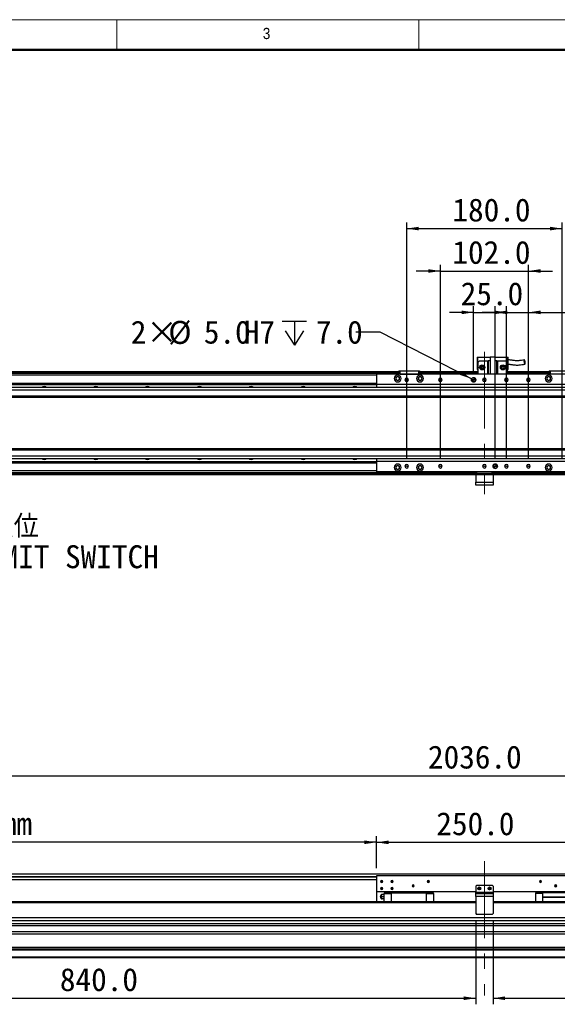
# Model space of a CAD drawing. Header units: millimetres. Extents: x 35 to 2905, y 35 to 2044.
# Tile 3 of 6: x 658 to 1280, y 904 to 2044. Entities that reach past the tile are written whole.
import ezdxf

# ---------------------------------------------------------------- set-up
doc = ezdxf.new("R2010")
doc.units = ezdxf.units.MM
doc.header["$LTSCALE"] = 7
doc.linetypes.add('CENTERX2', pattern=[20.32, 12.7, -2.54, 2.54, -2.54])
doc.layers.add('DIMNS', color=7, linetype='Continuous')
doc.styles.add('SLDTEXTSTYLE1', font='Gothic.ttf', dxfattribs={"width": 0.913})
doc.styles.add('SLDTEXTSTYLE8', font='txt')
doc.styles.add('SLDTEXTSTYLE9', font='txt', dxfattribs={"bigfont": 'bigfont'})
doc.dimstyles.new('SLDDIMSTYLE0', dxfattribs={"dimtxt": 26.6, "dimasz": 14, "dimexe": 0, "dimexo": 0.0625, "dimgap": 6.65, "dimtad": 2, "dimdec": 1, "dimrnd": 1e-09, "dimzin": 4, "dimdsep": 46, "dimtxsty": 'SLDTEXTSTYLE8', "dimsah": 1, "dimcen": 0.09, "dimadec": 0, "dimazin": 1, "dimtfac": 1, "dimtdec": 1, "dimtofl": 0, "dimtmove": 0, "dimatfit": 3, "dimfxl": 0, "dimfrac": 2, "dimtolj": 1, "dimtzin": 12, "dimarcsym": 0})
doc.dimstyles.new('SLDDIMSTYLE1', dxfattribs={"dimtxt": 26.6, "dimasz": 14, "dimexe": 0, "dimexo": 0.0625, "dimgap": 6.65, "dimtad": 2, "dimdec": 1, "dimrnd": 1e-09, "dimzin": 4, "dimdsep": 46, "dimtxsty": 'SLDTEXTSTYLE8', "dimsah": 1, "dimcen": 0.09, "dimadec": 0, "dimazin": 1, "dimtfac": 1, "dimtdec": 1, "dimtmove": 0, "dimatfit": 0, "dimfxl": 0, "dimfrac": 2, "dimtolj": 1, "dimtzin": 12, "dimarcsym": 0})
doc.dimstyles.new('SLDDIMSTYLE2', dxfattribs={"dimtxt": 26.6, "dimasz": 14, "dimexe": 0, "dimexo": 0.0625, "dimgap": 6.65, "dimtad": 2, "dimdec": 1, "dimrnd": 1e-09, "dimzin": 12, "dimdsep": 46, "dimtxsty": 'SLDTEXTSTYLE8', "dimsah": 1, "dimcen": 0.09, "dimadec": 0, "dimazin": 3, "dimtfac": 1, "dimtdec": 1, "dimtmove": 0, "dimatfit": 0, "dimfxl": 0, "dimfrac": 2, "dimtolj": 1, "dimtzin": 12, "dimarcsym": 0})
doc.dimstyles.new('SLDDIMSTYLE7', dxfattribs={"dimtxt": 26.6, "dimasz": 14, "dimexe": 0, "dimexo": 0.0625, "dimgap": 6.65, "dimtad": 0, "dimtih": 1, "dimtoh": 1, "dimdec": 1, "dimrnd": 1e-09, "dimzin": 4, "dimdsep": 46, "dimtxsty": 'SLDTEXTSTYLE8', "dimsah": 1, "dimcen": 0, "dimadec": 0, "dimazin": 1, "dimtfac": 1, "dimtdec": 1, "dimtofl": 0, "dimtmove": 0, "dimatfit": 3, "dimfxl": 0, "dimfrac": 2, "dimtolj": 1, "dimtzin": 12, "dimarcsym": 0})

# ---------------------------------------------------------------- blocks, each defined once
blk = doc.blocks.new('_D')
at = {"layer": 'DIMNS'}
for p, q in [((177.9, 1033.9), (177.9, 1175.5)), ((2213.9, 1033.9), (2213.9, 1175.5)), ((177.9, 1168.5), (2213.9, 1168.5))]:
    blk.add_line(p, q, dxfattribs=at)
for points in [[(177.9, 1168.5), (191.9, 1166.4), (191.9, 1170.6)], [(2213.9, 1168.5), (2199.9, 1170.6), (2199.9, 1166.4)]]:
    blk.add_solid(points, dxfattribs=at)
at = {"layer": 'DIMNS', "insert": (1130.5, 1203.5), "char_height": 26.6, "attachment_point": 1, "style": 'SLDTEXTSTYLE8'}
blk.add_mtext('2036.0', dxfattribs=at)
blk = doc.blocks.new('_D_1')
at = {"layer": 'DIMNS'}
for p, q in [((212.9, 1054.6), (212.9, 1098.5)), ((1070.9, 1061.4), (1070.9, 1098.5)), ((1070.9, 1091.5), (212.9, 1091.5))]:
    blk.add_line(p, q, dxfattribs=at)
for points in [[(212.9, 1091.5), (226.9, 1089.4), (226.9, 1093.6)], [(1070.9, 1091.5), (1056.9, 1093.6), (1056.9, 1089.4)]]:
    blk.add_solid(points, dxfattribs=at)
at = {"layer": 'DIMNS', "char_height": 26.6, "attachment_point": 1, "style": 'SLDTEXTSTYLE8'}
for s, insert in [('858.0', (424.4, 1126.4)), ('=T/2+18mm', (509.1, 1126.4))]:
    blk.add_mtext(s, dxfattribs=dict(at, insert=insert))
blk = doc.blocks.new('_D_3')
at = {"layer": 'DIMNS'}
for p, q in [((1070.9, 1061.4), (1070.9, 1098.4)), ((1320.9, 1061.4), (1320.9, 1098.4)), ((1320.9, 1091.4), (1070.9, 1091.4))]:
    blk.add_line(p, q, dxfattribs=at)
for points in [[(1070.9, 1091.4), (1084.9, 1089.3), (1084.9, 1093.5)], [(1320.9, 1091.4), (1306.9, 1093.5), (1306.9, 1089.3)]]:
    blk.add_solid(points, dxfattribs=at)
at = {"layer": 'DIMNS', "insert": (1140.2, 1126.3), "char_height": 26.6, "attachment_point": 1, "style": 'SLDTEXTSTYLE8'}
blk.add_mtext('250.0', dxfattribs=at)
blk = doc.blocks.new('_D_4')
at = {"layer": 'DIMNS'}
for p, q in [((345.9, 993.2), (345.9, 903.9)), ((1185.9, 1000.2), (1185.9, 903.9)), ((345.9, 910.9), (1185.9, 910.9))]:
    blk.add_line(p, q, dxfattribs=at)
for points in [[(345.9, 910.9), (359.9, 908.8), (359.9, 913)], [(1185.9, 910.9), (1171.9, 913), (1171.9, 908.8)]]:
    blk.add_solid(points, dxfattribs=at)
at = {"layer": 'DIMNS', "insert": (704.2, 945.8), "char_height": 26.6, "attachment_point": 1, "style": 'SLDTEXTSTYLE8'}
blk.add_mtext('840.0', dxfattribs=at)
blk = doc.blocks.new('_D_5')
at = {"layer": 'DIMNS'}
for p, q in [((1205.9, 1000.2), (1205.9, 903.9)), ((2045.9, 993.2), (2045.9, 903.9)), ((1205.9, 910.9), (2045.9, 910.9))]:
    blk.add_line(p, q, dxfattribs=at)
for points in [[(1205.9, 910.9), (1219.9, 908.8), (1219.9, 913)], [(2045.9, 910.9), (2031.9, 913), (2031.9, 908.8)]]:
    blk.add_solid(points, dxfattribs=at)
at = {"layer": 'DIMNS', "insert": (1549, 945.8), "char_height": 26.6, "attachment_point": 1, "style": 'SLDTEXTSTYLE8'}
blk.add_mtext('840.0', dxfattribs=at)
blk = doc.blocks.new('SW_SYMBOL_HOLE_DEPTH')
at = {"layer": 'DIMNS', "color": 0}
for p, q in [((0, 6125), (5600, 6125)), ((2800, 6125), (2800, 525)), ((700, 3885), (2800, 525)), ((4900, 3885), (2800, 525))]:
    blk.add_line(p, q, dxfattribs=at)
blk = doc.blocks.new('_D_23')
at = {"layer": 'DIMNS'}
for p, q in [((1075, 1682.2), (1047, 1682.2)), ((1181.1, 1628.1), (1075, 1682.2))]:
    blk.add_line(p, q, dxfattribs=at)
blk.add_solid([(1181.1, 1628.1), (1169.6, 1636.3), (1167.7, 1632.6)], dxfattribs=at)
at = {"layer": 'DIMNS', "xscale": 0.004985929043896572, "yscale": 0.004985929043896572, "zscale": 0.004985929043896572}
blk.add_blockref('SW_SYMBOL_HOLE_DEPTH', (961.8, 1664.5), dxfattribs=at)
at = {"layer": 'DIMNS', "char_height": 26.6, "attachment_point": 1, "style": 'SLDTEXTSTYLE8'}
for s, insert in [('2×', (786.3, 1695.5)), ('%%c', (829.8, 1695.2)), ('5.0', (870.9, 1695.5)), ('H7', (917.2, 1695.5)), ('7.0', (1000.7, 1695.5))]:
    blk.add_mtext(s, dxfattribs=dict(at, insert=insert))
blk = doc.blocks.new('_D_25')
at = {"layer": 'DIMNS'}
for p, q in [((1183.4, 1635.9), (1183.4, 1712.1)), ((1208.4, 1535.9), (1208.4, 1712.1)), ((1183.4, 1705.1), (1155.4, 1705.1)), ((1183.4, 1705.1), (1208.4, 1705.1)), ((1208.4, 1705.1), (1236.4, 1705.1))]:
    blk.add_line(p, q, dxfattribs=at)
for points in [[(1183.4, 1705.1), (1169.4, 1707.2), (1169.4, 1703)], [(1208.4, 1705.1), (1222.4, 1703), (1222.4, 1707.2)]]:
    blk.add_solid(points, dxfattribs=at)
at = {"layer": 'DIMNS', "insert": (1168.4, 1740), "char_height": 26.6, "attachment_point": 1, "style": 'SLDTEXTSTYLE8'}
blk.add_mtext('25.0', dxfattribs=at)
blk = doc.blocks.new('_D_26')
at = {"layer": 'DIMNS'}
for p, q in [((1144.9, 1535.9), (1144.9, 1760)), ((1246.9, 1535.9), (1246.9, 1760)), ((1144.9, 1753), (1116.9, 1753)), ((1144.9, 1753), (1246.9, 1753)), ((1246.9, 1753), (1274.9, 1753))]:
    blk.add_line(p, q, dxfattribs=at)
for points in [[(1144.9, 1753), (1130.9, 1755.1), (1130.9, 1750.9)], [(1246.9, 1753), (1260.9, 1750.9), (1260.9, 1755.1)]]:
    blk.add_solid(points, dxfattribs=at)
at = {"layer": 'DIMNS', "insert": (1158.8, 1787.9), "char_height": 26.6, "attachment_point": 1, "style": 'SLDTEXTSTYLE8'}
blk.add_mtext('102.0', dxfattribs=at)
blk = doc.blocks.new('_D_27')
at = {"layer": 'DIMNS'}
for p, q in [((1105.9, 1535.9), (1105.9, 1809.1)), ((1105.9, 1802.1), (1285.9, 1802.1)), ((1285.9, 1535.9), (1285.9, 1809.1))]:
    blk.add_line(p, q, dxfattribs=at)
for points in [[(1105.9, 1802.1), (1119.9, 1800), (1119.9, 1804.2)], [(1285.9, 1802.1), (1271.9, 1804.2), (1271.9, 1800)]]:
    blk.add_solid(points, dxfattribs=at)
at = {"layer": 'DIMNS', "insert": (1158.8, 1837), "char_height": 26.6, "attachment_point": 1, "style": 'SLDTEXTSTYLE8'}
blk.add_mtext('180.0', dxfattribs=at)
blk = doc.blocks.new('_D_28')
at = {"layer": 'DIMNS'}
for p, q in [((1221.4, 1535.9), (1221.4, 1712.1)), ((1246.9, 1535.9), (1246.9, 1712.1)), ((1221.4, 1705.1), (1193.4, 1705.1)), ((1221.4, 1705.1), (1246.9, 1705.1)), ((1246.9, 1705.1), (1359.8, 1705.1))]:
    blk.add_line(p, q, dxfattribs=at)
for points in [[(1221.4, 1705.1), (1207.4, 1707.2), (1207.4, 1703)], [(1246.9, 1705.1), (1260.9, 1703), (1260.9, 1707.2)]]:
    blk.add_solid(points, dxfattribs=at)
at = {"layer": 'DIMNS', "insert": (1294.2, 1740), "char_height": 26.6, "attachment_point": 1, "style": 'SLDTEXTSTYLE8'}
blk.add_mtext('25.5', dxfattribs=at)
blk = doc.blocks.new('SW_NOTE_5')
at = {"layer": 'DIMNS', "color": 0, "char_height": 26.6, "attachment_point": 1}
for s, insert, style in [('    光电正限位', (4.3, 13.4), 'SLDTEXTSTYLE9'), ('POSITIVE LIMIT SWITCH', (4.3, -21.8), 'SLDTEXTSTYLE8')]:
    blk.add_mtext(s, dxfattribs=dict(at, insert=insert, style=style))
blk = doc.blocks.new('SW_DOWELSYMBOL_3')
at = {"linetype": 'Continuous', "lineweight": 18}
h = blk.add_hatch(color=0, dxfattribs=at)
edge = h.paths.add_edge_path(flags=0)
edge.add_arc((0, 0), 2.5, 180, 270)
edge.add_line((0, -2.5), (0, 0))
edge.add_line((0, 0), (-2.5, 0))
h = blk.add_hatch(color=0, dxfattribs=at)
edge = h.paths.add_edge_path(flags=0)
edge.add_arc((0, 0), 2.5, 0, 90)
edge.add_line((0, 2.5), (0, 0))
edge.add_line((0, 0), (2.5, 0))
at = {"layer": 'DIMNS', "color": 0}
blk.add_circle((0, 0), 2.5, dxfattribs=at)
blk = doc.blocks.new('SW_DOWELSYMBOL_4')
at = {"linetype": 'Continuous', "lineweight": 18}
h = blk.add_hatch(color=0, dxfattribs=at)
edge = h.paths.add_edge_path(flags=0)
edge.add_arc((0, 0), 2.5, 180, 270)
edge.add_line((0, -2.5), (0, 0))
edge.add_line((0, 0), (-2.5, 0))
h = blk.add_hatch(color=0, dxfattribs=at)
edge = h.paths.add_edge_path(flags=0)
edge.add_arc((0, 0), 2.5, 0, 90)
edge.add_line((0, 2.5), (0, 0))
edge.add_line((0, 0), (2.5, 0))
at = {"layer": 'DIMNS', "color": 0}
blk.add_circle((0, 0), 2.5, dxfattribs=at)

msp = doc.modelspace()

# ---------------------------------------------------------------- linework, layer by layer
at = {"color": 7, "linetype": 'Continuous', "lineweight": 18}
for p, q in [((2905, 2044), (35, 2044)), ((770, 2044), (770, 2009)), ((1120, 2009), (1120, 2044)), ((70, 2009), (2870, 2009))]:
    msp.add_line(p, q, dxfattribs=at)
at = {"color": 7, "linetype": 'Continuous', "lineweight": 50}
msp.add_line((2870, 2009), (70, 2009), dxfattribs=at)
at = {"color": 7, "linetype": 'Continuous', "lineweight": 25}
for p, q in [((1187.35, 1653.28), (1188.35, 1653.28)), ((1187.35, 1653.28), (1187.35, 1638.88)), ((1188.35, 1646.88), (1188.35, 1653.28)), ((1188.35, 1653.28), (1202.35, 1653.28)), ((1202.35, 1653.48), (1202.35, 1633.48)), ((1202.35, 1653.48), (1208.35, 1653.48)), ((1208.35, 1633.48), (1208.35, 1653.48)), ((1208.35, 1653.28), (1222.35, 1653.28)), ((1222.35, 1653.28), (1223.35, 1653.28)), ((1222.35, 1653.28), (1222.35, 1646.88)), ((1223.35, 1638.88), (1223.35, 1653.28)), ((1190.35, 1648.88), (1188.35, 1646.88)), ((1188.35, 1646.88), (1188.35, 1633.48)), ((1190.35, 1648.88), (1199.85, 1648.88)), ((1199.85, 1633.48), (1199.85, 1648.88)), ((1199.85, 1648.88), (1200.35, 1648.88)), ((1200.35, 1648.88), (1200.35, 1633.48)), ((1202.35, 1648.88), (1200.35, 1648.88)), ((1210.35, 1648.88), (1208.35, 1648.88)), ((1210.35, 1633.48), (1210.35, 1648.88)), ((1210.35, 1648.88), (1210.85, 1648.88)), ((1210.85, 1648.88), (1220.35, 1648.88)), ((1210.85, 1648.88), (1210.85, 1633.48)), ((1222.35, 1646.88), (1220.35, 1648.88)), ((1222.35, 1646.88), (1222.35, 1633.48)), ((189.85, 1636.48), (1096.85, 1636.48)), ((1096.85, 1634.49), (189.85, 1634.49)), ((315.35, 1636.78), (1096.85, 1636.78)), ((315.35, 1636.58), (1096.85, 1636.58)), ((1320.85, 1633.48), (1070.85, 1633.48)), ((1070.85, 1633.48), (1070.85, 1621.48)), ((1096.85, 1637.19), (1097.15, 1637.49)), ((1096.85, 1633.49), (1096.85, 1637.19)), ((1097.85, 1637.19), (1096.85, 1637.19)), ((1097.85, 1633.49), (1096.85, 1633.49)), ((1096.85, 1633.49), (1096.85, 1633.48)), ((1097.15, 1637.49), (1097.98, 1637.49)), ((1097.85, 1637.19), (1097.98, 1637.49)), ((1097.85, 1637.19), (1097.85, 1633.49)), ((1119.85, 1637.19), (1097.85, 1637.19)), ((1097.85, 1633.49), (1119.85, 1633.49)), ((1097.98, 1637.49), (1119.73, 1637.49)), ((1119.73, 1637.49), (1120.55, 1637.49)), ((1119.85, 1637.19), (1119.73, 1637.49)), ((1119.85, 1633.49), (1119.85, 1637.19)), ((1120.85, 1637.19), (1119.85, 1637.19)), ((1120.85, 1633.49), (1119.85, 1633.49)), ((1120.55, 1637.49), (1120.85, 1637.19)), ((1120.85, 1637.19), (1120.85, 1633.49)), ((1120.85, 1636.78), (1188.35, 1636.78)), ((1120.85, 1636.58), (1188.35, 1636.58)), ((1120.85, 1636.48), (1188.35, 1636.48)), ((1188.35, 1634.49), (1120.85, 1634.49)), ((1120.85, 1633.49), (1120.85, 1633.48)), ((1187.35, 1638.88), (1188.35, 1638.88)), ((1222.35, 1638.88), (1223.35, 1638.88)), ((1222.35, 1636.78), (1270.85, 1636.78)), ((1222.35, 1636.58), (1270.85, 1636.58)), ((1222.35, 1636.48), (1270.85, 1636.48)), ((1270.85, 1634.49), (1222.35, 1634.49)), ((1270.85, 1637.18), (1271.15, 1637.48)), ((1270.85, 1633.48), (1270.85, 1637.18)), ((1271.85, 1637.18), (1270.85, 1637.18)), ((1271.15, 1637.48), (1271.98, 1637.48)), ((1271.85, 1637.18), (1271.98, 1637.48)), ((1271.85, 1637.18), (1271.85, 1633.48)), ((1293.85, 1637.18), (1271.85, 1637.18)), ((1271.98, 1637.48), (1293.73, 1637.48)), ((195.85, 1622.99), (1070.85, 1622.99)), ((195.85, 1622.7), (1070.85, 1622.7)), ((195.85, 1621.8), (1070.85, 1621.8)), ((195.85, 1621.5), (1070.85, 1621.5)), ((1320.85, 1621.48), (1070.85, 1621.48)), ((1070.85, 1621.48), (1070.85, 1617.98)), ((1105.85, 1626.98), (1103.75, 1626.98)), ((1105.85, 1626.98), (1107.95, 1626.98)), ((1144.85, 1626.98), (1142.75, 1626.98)), ((1144.85, 1626.98), (1146.95, 1626.98)), ((1183.35, 1626.98), (1180.85, 1626.98)), ((1183.35, 1626.98), (1185.85, 1626.98)), ((1195.85, 1626.98), (1193.75, 1626.98)), ((1195.85, 1626.98), (1197.95, 1626.98)), ((1221.35, 1626.98), (1219.25, 1626.98)), ((1221.35, 1626.98), (1223.45, 1626.98)), ((1246.85, 1626.98), (1244.75, 1626.98)), ((1246.85, 1626.98), (1248.95, 1626.98)), ((2181.35, 1617.98), (210.85, 1617.98)), ((2181.85, 1614.98), (210.85, 1614.98)), ((2181.85, 1607.98), (210.85, 1607.98)), ((210.85, 1606.98), (2181.85, 1606.98)), ((2181.85, 1546.98), (210.85, 1546.98)), ((210.85, 1545.98), (2181.85, 1545.98)), ((195.85, 1532.46), (1070.85, 1532.46)), ((195.85, 1532.17), (1070.85, 1532.17)), ((195.85, 1531.27), (1070.85, 1531.27)), ((195.85, 1530.98), (1070.85, 1530.98)), ((210.85, 1538.98), (2181.85, 1538.98)), ((210.85, 1535.98), (2181.35, 1535.98)), ((1070.85, 1535.98), (1070.85, 1532.48)), ((1320.85, 1532.48), (1070.85, 1532.48)), ((1070.85, 1532.48), (1070.85, 1520.48)), ((1185.85, 1519.48), (189.85, 1519.48)), ((1185.85, 1516.98), (189.85, 1516.98)), ((1320.85, 1520.48), (1070.85, 1520.48)), ((1105.85, 1526.98), (1103.75, 1526.98)), ((1105.85, 1526.98), (1107.95, 1526.98)), ((1144.85, 1526.98), (1142.75, 1526.98)), ((1144.85, 1526.98), (1146.95, 1526.98)), ((1185.85, 1518.48), (1185.85, 1520.48)), ((1186.85, 1518.48), (1185.85, 1518.48)), ((1185.85, 1516.98), (1185.85, 1518.48)), ((1205.85, 1516.98), (1185.85, 1516.98)), ((1185.85, 1516.98), (1185.85, 1508.48)), ((1186.85, 1520.48), (1186.85, 1518.48)), ((1204.85, 1518.48), (1186.85, 1518.48)), ((1195.85, 1526.98), (1193.75, 1526.98)), ((1195.85, 1526.98), (1197.95, 1526.98)), ((1204.85, 1518.48), (1204.85, 1520.48)), ((1205.85, 1518.48), (1204.85, 1518.48)), ((1208.35, 1526.98), (1205.85, 1526.98)), ((1205.85, 1520.48), (1205.85, 1518.48)), ((2201.85, 1519.48), (1205.85, 1519.48)), ((1205.85, 1518.48), (1205.85, 1516.98)), ((1205.85, 1516.98), (1205.85, 1508.48)), ((2201.85, 1516.98), (1205.85, 1516.98)), ((1208.35, 1526.98), (1210.85, 1526.98)), ((1221.35, 1526.98), (1219.25, 1526.98)), ((1221.35, 1526.98), (1223.45, 1526.98)), ((1246.85, 1526.98), (1244.75, 1526.98)), ((1246.85, 1526.98), (1248.95, 1526.98)), ((1185.85, 1508.48), (1205.85, 1508.48)), ((1185.85, 1504.98), (1185.85, 1508.48)), ((1205.85, 1504.98), (1185.85, 1504.98)), ((1205.85, 1508.48), (1205.85, 1504.98)), ((210.85, 1054.9), (2181.85, 1054.9)), ((1320.85, 1052.55), (1070.85, 1052.55)), ((1070.85, 1052.55), (1070.85, 1034.05)), ((210.85, 1048.4), (1070.85, 1048.4)), ((1076.85, 1046.05), (1075.6, 1046.05)), ((1076.85, 1038.05), (1075.6, 1038.05)), ((1076.85, 1046.05), (1078.1, 1046.05)), ((1076.85, 1038.05), (1078.1, 1038.05)), ((1088.85, 1046.05), (1087.6, 1046.05)), ((1088.85, 1038.05), (1087.6, 1038.05)), ((1088.85, 1046.05), (1090.1, 1046.05)), ((1088.85, 1038.05), (1090.1, 1038.05)), ((1113.35, 1041.05), (1112.1, 1041.05)), ((1113.35, 1041.05), (1114.6, 1041.05)), ((1130.85, 1046.05), (1129.6, 1046.05)), ((1130.85, 1046.05), (1132.1, 1046.05)), ((1186.85, 1041.55), (1185.85, 1040.55)), ((1185.85, 1040.55), (1185.85, 1033.55)), ((1204.85, 1041.55), (1186.85, 1041.55)), ((1189.85, 1038.05), (1188.6, 1038.05)), ((1189.85, 1038.05), (1191.1, 1038.05)), ((1201.85, 1038.05), (1200.6, 1038.05)), ((1201.85, 1038.05), (1203.1, 1038.05)), ((1205.85, 1040.55), (1204.85, 1041.55)), ((1205.85, 1040.55), (1205.85, 1033.55)), ((1260.85, 1046.05), (1259.6, 1046.05)), ((1260.85, 1046.05), (1262.1, 1046.05)), ((1278.35, 1041.05), (1277.1, 1041.05)), ((1278.35, 1041.05), (1279.6, 1041.05)), ((1185.85, 1034.05), (1070.85, 1034.05)), ((1070.85, 1034.05), (1070.85, 1022.55)), ((1079.85, 1031.05), (1077.53, 1031.05)), ((1077.53, 1028.55), (1079.85, 1028.55)), ((1088.1, 1032.95), (1079.85, 1032.95)), ((1079.85, 1032.95), (1079.85, 1032)), ((1079.85, 1032), (1088.1, 1032)), ((1079.85, 1022.55), (1079.85, 1032)), ((1088.1, 1033.05), (1088.1, 1034.05)), ((1088.1, 1033.05), (1128.6, 1033.05)), ((1088.1, 1022.55), (1088.1, 1033.05)), ((1128.6, 1033.05), (1128.6, 1034.05)), ((1128.6, 1033.05), (1128.6, 1022.55)), ((1136.85, 1032.95), (1128.6, 1032.95)), ((1128.6, 1032), (1136.85, 1032)), ((1136.85, 1032), (1136.85, 1032.95)), ((1136.85, 1032), (1136.85, 1022.55)), ((1185.85, 1033.55), (1205.85, 1033.55)), ((1185.85, 1032.05), (1185.85, 1033.55)), ((1185.85, 1032.05), (1205.85, 1032.05)), ((1185.85, 1028.55), (1185.85, 1032.05)), ((1185.85, 1028.55), (1185.85, 1009.05)), ((1205.85, 1028.55), (1185.85, 1028.55)), ((1320.85, 1034.05), (1205.85, 1034.05)), ((1205.85, 1033.55), (1205.85, 1032.05)), ((1205.85, 1032.05), (1205.85, 1028.55)), ((1205.85, 1028.55), (1205.85, 1009.05)), ((1263.1, 1032.95), (1254.85, 1032.95)), ((1254.85, 1032.95), (1254.85, 1032)), ((1263.1, 1032), (1254.85, 1032)), ((1254.85, 1032), (1254.85, 1022.55)), ((1263.1, 1034.05), (1263.1, 1033.05)), ((1303.6, 1033.05), (1263.1, 1033.05)), ((1263.1, 1033.05), (1263.1, 1028.05)), ((1263.1, 1028.05), (1303.6, 1028.05)), ((1263.1, 1028.05), (1263.1, 1027.75)), ((1303.6, 1027.75), (1263.1, 1027.75)), ((1263.1, 1027.75), (1263.1, 1022.55)), ((1185.85, 1022.55), (189.85, 1022.55)), ((1079.85, 1026.05), (1077.53, 1026.05)), ((2201.85, 1022.55), (1205.85, 1022.55)), ((1998.35, 1004.1), (393.35, 1004.1)), ((1185.85, 1009.05), (1186.85, 1008.05)), ((1204.85, 1008.05), (1186.85, 1008.05)), ((1204.85, 1008.05), (1205.85, 1009.05)), ((2201.85, 997.18), (189.85, 997.18)), ((2201.85, 994.58), (189.85, 994.58)), ((1998.35, 1000.7), (393.35, 1000.7)), ((2201.85, 987.65), (189.85, 987.65)), ((2201.85, 985.05), (189.85, 985.05)), ((2201.85, 969.55), (189.85, 969.55)), ((2201.85, 967.55), (189.85, 967.55)), ((2201.85, 966.55), (189.85, 966.55)), ((2201.85, 958.55), (189.85, 958.55)), ((2201.85, 957.55), (189.85, 957.55))]:
    msp.add_line(p, q, dxfattribs=at)
at = {"color": 8, "linetype": 'Continuous', "lineweight": 25}
for p, q in [((1096.85, 1635.98), (189.85, 1635.98)), ((1070.85, 1632.49), (231.49, 1632.49)), ((1188.35, 1635.98), (1120.85, 1635.98)), ((1270.85, 1635.98), (1222.35, 1635.98)), ((1070.85, 1521.48), (189.85, 1521.48)), ((1185.85, 1517.98), (189.85, 1517.98)), ((2201.85, 1517.98), (1205.85, 1517.98)), ((210.85, 1051.9), (1070.85, 1051.9)), ((210.85, 1051.4), (1070.85, 1051.4)), ((1185.85, 1021.55), (189.85, 1021.55)), ((2201.85, 1021.55), (1205.85, 1021.55))]:
    msp.add_line(p, q, dxfattribs=at)
at = {"color": 7, "linetype": 'Continuous', "lineweight": 25}
for centre, radius in [((1193.35, 1641.38), 3), ((1193.35, 1641.38), 1.7), ((1193.35, 1641.38), 1.6), ((1217.35, 1641.38), 3), ((1217.35, 1641.38), 1.7), ((1217.35, 1641.38), 1.6), ((1189.85, 1038.05), 1.7), ((1201.85, 1038.05), 1.7)]:
    msp.add_circle(centre, radius, dxfattribs=at)
for centre, radius, start, end in [((1095.35, 1628.49), 4, 0, 180), ((1095.35, 1628.49), 2.25, 0, 180), ((1095.35, 1628.49), 2, 90, 270), ((1095.35, 1628.49), 2, 270, 90), ((1121.35, 1628.49), 4, 0, 180), ((1121.35, 1628.49), 2.25, 0, 180), ((1121.35, 1628.49), 2, 90, 270), ((1121.35, 1628.49), 2, 270, 90), ((1270.35, 1628.49), 4, 0, 180), ((1270.35, 1628.49), 2.25, 0, 180), ((1270.35, 1628.49), 2, 90, 270), ((1270.35, 1628.49), 2, 270, 90), ((685.85, 1615.49), 3.75, 41.71072, 138.28928), ((745.85, 1615.49), 3.75, 41.71072, 138.28928), ((805.85, 1615.49), 3.75, 41.71072, 138.28928), ((865.85, 1615.49), 3.75, 41.71072, 138.28928), ((925.85, 1615.49), 3.75, 41.71072, 138.28928), ((985.85, 1615.49), 3.75, 41.71072, 138.28928), ((1045.85, 1615.49), 3.75, 41.71072, 138.28928), ((1095.35, 1628.49), 4, 180, 0), ((1095.35, 1628.49), 2.25, 180, 0), ((1105.85, 1626.98), 2.1, 0, 180), ((1105.85, 1626.98), 2.1, 180, 0), ((1121.35, 1628.49), 4, 180, 0), ((1121.35, 1628.49), 2.25, 180, 0), ((1144.85, 1626.98), 2.1, 0, 180), ((1144.85, 1626.98), 2.1, 180, 0), ((1183.35, 1626.98), 2.5, 0, 180), ((1183.35, 1626.98), 2.5, 180, 0), ((1195.85, 1626.98), 2.1, 0, 180), ((1195.85, 1626.98), 2.1, 180, 0), ((1221.35, 1626.98), 2.1, 0, 180), ((1221.35, 1626.98), 2.1, 180, 0), ((1246.85, 1626.98), 2.1, 0, 180), ((1246.85, 1626.98), 2.1, 180, 0), ((1270.35, 1628.49), 4, 180, 0), ((1270.35, 1628.49), 2.25, 180, 0), ((685.85, 1538.48), 3.75, 221.71072, 318.28928), ((745.85, 1538.48), 3.75, 221.71072, 318.28928), ((805.85, 1538.48), 3.75, 221.71072, 318.28928), ((865.85, 1538.48), 3.75, 221.71072, 318.28928), ((925.85, 1538.48), 3.75, 221.71072, 318.28928), ((985.85, 1538.48), 3.75, 221.71072, 318.28928), ((1045.85, 1538.48), 3.75, 221.71072, 318.28928), ((1095.35, 1525.48), 4, 0, 180), ((1105.85, 1526.98), 2.1, 0, 180), ((1121.35, 1525.48), 4, 0, 180), ((1144.85, 1526.98), 2.1, 0, 180), ((1195.85, 1526.98), 2.1, 0, 180), ((1208.35, 1526.98), 2.5, 0, 180), ((1221.35, 1526.98), 2.1, 0, 180), ((1246.85, 1526.98), 2.1, 0, 180), ((1270.35, 1525.48), 4, 0, 180), ((1095.35, 1525.48), 4, 180, 0), ((1095.35, 1525.48), 2.25, 0, 180), ((1095.35, 1525.48), 2.25, 180, 0), ((1095.35, 1525.48), 2, 90, 270), ((1095.35, 1525.48), 2, 270, 90), ((1105.85, 1526.98), 2.1, 180, 0), ((1121.35, 1525.48), 4, 180, 0), ((1121.35, 1525.48), 2.25, 0, 180), ((1121.35, 1525.48), 2.25, 180, 0), ((1121.35, 1525.48), 2, 90, 270), ((1121.35, 1525.48), 2, 270, 90), ((1144.85, 1526.98), 2.1, 180, 0), ((1195.85, 1526.98), 2.1, 180, 0), ((1208.35, 1526.98), 2.5, 180, 0), ((1221.35, 1526.98), 2.1, 180, 0), ((1246.85, 1526.98), 2.1, 180, 0), ((1270.35, 1525.48), 4, 180, 0), ((1270.35, 1525.48), 2.25, 0, 180), ((1270.35, 1525.48), 2.25, 180, 0), ((1270.35, 1525.48), 2, 90, 270), ((1270.35, 1525.48), 2, 270, 90), ((1076.85, 1046.05), 1.25, 0, 180), ((1076.85, 1046.05), 1.25, 180, 0), ((1076.85, 1038.05), 1.25, 0, 180), ((1076.85, 1038.05), 1.25, 180, 0), ((1088.85, 1046.05), 1.25, 0, 180), ((1088.85, 1046.05), 1.25, 180, 0), ((1088.85, 1038.05), 1.25, 0, 180), ((1088.85, 1038.05), 1.25, 180, 0), ((1113.35, 1041.05), 1.25, 0, 180), ((1113.35, 1041.05), 1.25, 180, 0), ((1130.85, 1046.05), 1.25, 0, 180), ((1130.85, 1046.05), 1.25, 180, 0), ((1189.85, 1038.05), 1.25, 0, 180), ((1189.85, 1038.05), 1.25, 180, 0), ((1201.85, 1038.05), 1.25, 0, 180), ((1201.85, 1038.05), 1.25, 180, 0), ((1260.85, 1046.05), 1.25, 0, 180), ((1260.85, 1046.05), 1.25, 180, 0), ((1278.35, 1041.05), 1.25, 0, 180), ((1278.35, 1041.05), 1.25, 180, 0), ((1075.45, 1028.55), 0.25, 111.37089, 270), ((1078.35, 1028.55), 3, 123.52372, 170.18362), ((1078.35, 1028.55), 3, 189.86644, 236.41825)]:
    msp.add_arc(centre, radius, start, end, dxfattribs=at)
for points, knots in [([(1193.14, 1640.25), (1193.01, 1640.28), (1192.75, 1640.32), (1192.41, 1640.54), (1192.15, 1640.86), (1192, 1641.26), (1191.99, 1641.71), (1192.13, 1642.15), (1192.39, 1642.52), (1192.63, 1642.68), (1192.74, 1642.76)], [0, 0, 0, 0, 0.11535172, 0.23125344, 0.35178209, 0.47701004, 0.60652213, 0.74024378, 0.87835837, 1, 1, 1, 1]), ([(1193.35, 1640.23), (1193.36, 1640.23), (1193.48, 1640.24), (1193.71, 1640.27), (1194.03, 1640.43), (1194.28, 1640.68), (1194.45, 1640.99), (1194.52, 1641.34), (1194.48, 1641.69), (1194.33, 1642.02), (1194.1, 1642.28), (1193.8, 1642.46), (1193.45, 1642.55), (1193.1, 1642.53), (1192.77, 1642.4), (1192.49, 1642.18), (1192.3, 1641.88), (1192.19, 1641.54), (1192.2, 1641.19), (1192.31, 1640.85), (1192.52, 1640.57), (1192.8, 1640.35), (1193.03, 1640.29), (1193.14, 1640.25)], [0, 0, 0, 0, 0.0017194, 0.0516365, 0.1015518, 0.1514605, 0.2013764, 0.2512938, 0.3012085, 0.3511205, 0.4010319, 0.4509498, 0.5008635, 0.5507756, 0.6006877, 0.6506017, 0.7005183, 0.7504334, 0.800345, 0.8502588, 0.9001742, 0.9500901, 1, 1, 1, 1]), ([(1193.96, 1642.76), (1194.09, 1642.67), (1194.36, 1642.48), (1194.62, 1642.06), (1194.73, 1641.58), (1194.66, 1641.11), (1194.45, 1640.71), (1194.13, 1640.42), (1193.81, 1640.28), (1193.62, 1640.26), (1193.56, 1640.25)], [0, 0, 0, 0, 0.140799, 0.2880652, 0.4304361, 0.5679425, 0.7005945, 0.8284725, 0.9515828, 1, 1, 1, 1]), ([(1217.22, 1640.25), (1217.17, 1640.25), (1216.97, 1640.26), (1216.65, 1640.37), (1216.31, 1640.64), (1216.07, 1641.03), (1215.98, 1641.49), (1216.05, 1641.97), (1216.29, 1642.41), (1216.56, 1642.65), (1216.73, 1642.75), (1216.74, 1642.76)], [0, 0, 0, 0, 0.0488477, 0.1680251, 0.2919233, 0.4205493, 0.5539619, 0.6921676, 0.8349365, 0.9819186, 1, 1, 1, 1]), ([(1217.56, 1640.25), (1217.7, 1640.28), (1217.98, 1640.33), (1218.33, 1640.58), (1218.59, 1640.93), (1218.71, 1641.34), (1218.7, 1641.77), (1218.56, 1642.17), (1218.31, 1642.52), (1218.08, 1642.68), (1217.96, 1642.76)], [0, 0, 0, 0, 0.1248138, 0.2498463, 0.3748683, 0.4998628, 0.6248463, 0.7498351, 0.8748376, 1, 1, 1, 1]), ([(1242.09, 1650.04), (1241.05, 1649.87), (1239.23, 1649.58), (1236.85, 1649.21), (1235.04, 1649.07), (1233.46, 1649.04), (1231.69, 1649.12), (1229.83, 1649.34), (1227.93, 1649.63), (1226.41, 1649.85), (1224.99, 1649.98), (1224.05, 1650.04), (1223.49, 1650.01), (1223.35, 1650.01)], [0, 0, 0, 0, 0.1728187, 0.3012065, 0.3945075, 0.4621964, 0.5503013, 0.6704384, 0.754268, 0.853133, 0.9124959, 0.977885, 1, 1, 1, 1]), ([(1223.35, 1645), (1223.72, 1645.01), (1224.61, 1645.05), (1225.98, 1644.87), (1227.4, 1644.67), (1228.67, 1644.48), (1229.77, 1644.33), (1230.72, 1644.23), (1231.97, 1644.12), (1233.8, 1644.04), (1236.4, 1644.14), (1239.4, 1644.56), (1241.54, 1644.91), (1242.66, 1645.09)], [0, 0, 0, 0, 0.0561718, 0.1350521, 0.2093722, 0.2758318, 0.3326405, 0.3788414, 0.4216817, 0.5224881, 0.6560424, 0.8185901, 1, 1, 1, 1]), ([(1241.71, 1648.87), (1241.74, 1649.12), (1241.79, 1649.62), (1241.97, 1650.03), (1242.19, 1650.07), (1242.42, 1649.79), (1242.64, 1649.28), (1242.83, 1648.58), (1242.97, 1647.78), (1243.04, 1646.94), (1243.05, 1646.16), (1242.98, 1645.54), (1242.83, 1645.15), (1242.63, 1645.06), (1242.43, 1645.16), (1242.24, 1645.51), (1242.07, 1646.04), (1241.92, 1646.77), (1241.81, 1647.52), (1241.74, 1648.06), (1241.71, 1648.32), (1241.7, 1648.41), (1241.7, 1648.43), (1241.7, 1648.5), (1241.7, 1648.66), (1241.71, 1648.79), (1241.71, 1648.87)], [0, 0, 0, 0, 0.0648176, 0.1297793, 0.189732, 0.2426191, 0.2944133, 0.3462435, 0.3987244, 0.4521998, 0.5066016, 0.5614526, 0.616052, 0.6697726, 0.727069, 0.7653775, 0.8036915, 0.8589096, 0.9142292, 0.9495547, 0.9640012, 0.9648512, 0.9657591, 0.9687105, 0.9805281, 1, 1, 1, 1]), ([(1217.14, 1640.25), (1217.01, 1640.29), (1216.76, 1640.37), (1216.49, 1640.6), (1216.32, 1640.85), (1216.22, 1641.12), (1216.2, 1641.33), (1216.2, 1641.46), (1216.21, 1641.49), (1216.21, 1641.49), (1216.21, 1641.49), (1216.21, 1641.49), (1216.21, 1641.49), (1216.21, 1641.49)], [0, 0, 0, 0, 0.236928, 0.4417094, 0.614234, 0.7545045, 0.9380785, 0.9829649, 0.9897875, 0.995206, 0.9975495, 0.9997672, 1, 1, 1, 1]), ([(1075.36, 1028.78), (1075.36, 1028.78), (1075.36, 1028.77), (1075.36, 1028.72), (1075.36, 1028.64), (1075.36, 1028.55), (1075.36, 1028.46), (1075.36, 1028.38), (1075.36, 1028.33), (1075.36, 1028.32), (1075.36, 1028.32)], [0, 0, 0, 0, 0.1253665, 0.2500122, 0.3748841, 0.4997421, 0.6243926, 0.7497239, 0.8748317, 1, 1, 1, 1]), ([(1077.53, 1031.05), (1077.41, 1031.05), (1077.17, 1031.05), (1076.9, 1031.05), (1076.73, 1031.05), (1076.7, 1031.05), (1076.69, 1031.05)], [0, 0, 0, 0, 0.2502174, 0.5009156, 0.7517256, 1, 1, 1, 1]), ([(1077.53, 1028.55), (1077.41, 1028.62), (1077.17, 1028.76), (1076.9, 1029.07), (1076.73, 1029.42), (1076.67, 1029.8), (1076.73, 1030.18), (1076.9, 1030.53), (1077.17, 1030.84), (1077.41, 1030.98), (1077.53, 1031.05)], [0, 0, 0, 0, 0.1248116, 0.249862, 0.3749679, 0.4999434, 0.6246705, 0.7496006, 0.8746984, 1, 1, 1, 1]), ([(1077.53, 1026.05), (1077.41, 1026.12), (1077.17, 1026.26), (1076.9, 1026.57), (1076.73, 1026.92), (1076.67, 1027.3), (1076.73, 1027.68), (1076.9, 1028.03), (1077.17, 1028.34), (1077.41, 1028.48), (1077.53, 1028.55)], [0, 0, 0, 0, 0.12481149, 0.24986181, 0.3749676, 0.49994392, 0.62467062, 0.74960098, 0.8746979, 1, 1, 1, 1]), ([(1076.69, 1026.05), (1076.69, 1026.05), (1076.67, 1026.05), (1076.74, 1026.05), (1076.9, 1026.05), (1077.17, 1026.05), (1077.41, 1026.05), (1077.53, 1026.05)], [0, 0, 0, 0, 0.0013149, 0.2504134, 0.4999169, 0.7497558, 1, 1, 1, 1])]:
    msp.add_open_spline(points, degree=3, knots=knots, dxfattribs=at)
at = {"layer": 'DIMNS', "linetype": 'CENTERX2', "lineweight": 18}
for p, q in [((1195.85, 1659.43), (1195.85, 1494.53)), ((1195.85, 1069.5), (1195.85, 913.9))]:
    msp.add_line(p, q, dxfattribs=at)

# ---------------------------------------------------------------- block references
at = {"layer": 'DIMNS'}
for name, p in [('SW_DOWELSYMBOL_3', (1183.35, 1626.98)), ('SW_DOWELSYMBOL_4', (1208.35, 1526.98)), ('SW_NOTE_5', (434.45, 1457.24))]:
    msp.add_blockref(name, p, dxfattribs=at)

# ---------------------------------------------------------------- texts
at = {"color": 7, "linetype": 'Continuous', "lineweight": 0, "insert": (939.17, 2034.52), "char_height": 12.96, "attachment_point": 1, "style": 'SLDTEXTSTYLE1'}
msp.add_mtext('3', dxfattribs=at)

# ---------------------------------------------------------------- dimensions: what is measured, and where the dimension line sits
at = {"layer": 'DIMNS'}
for base, p1, p2, dimstyle, picture, middle in [((1285.85, 1802.05), (1105.85, 1526.98), (1285.85, 1526.98), 'SLDDIMSTYLE0', '_D_27', (1201.19, 1802.05)), ((1246.85, 1752.96), (1144.85, 1526.98), (1246.85, 1526.98), 'SLDDIMSTYLE1', '_D_26', (1201.19, 1752.96)), ((1208.35, 1705.13), (1183.35, 1626.98), (1208.35, 1526.98), 'SLDDIMSTYLE1', '_D_25', (1201.19, 1705.13)), ((1246.85, 1705.13), (1221.35, 1526.98), (1246.85, 1526.98), 'SLDDIMSTYLE2', '_D_28', (1326.98, 1705.13)), ((2213.85, 1168.55), (177.85, 1025.05), (2213.85, 1025.05), 'SLDDIMSTYLE0', '_D', (1182.53, 1168.55)), ((1070.85, 1091.38), (1320.85, 1052.55), (1070.85, 1052.55), 'SLDDIMSTYLE0', '_D_3', (1182.53, 1091.38)), ((1185.85, 910.87), (345.85, 1002.05), (1185.85, 1009.05), 'SLDDIMSTYLE0', '_D_4', (746.61, 910.87)), ((2045.85, 910.87), (1205.85, 1009.05), (2045.85, 1002.05), 'SLDDIMSTYLE0', '_D_5', (1591.42, 910.87))]:
    dim = msp.add_linear_dim(base=base, p1=p1, p2=p2, dimstyle=dimstyle, dxfattribs=at)
    dim.commit()
    dim.dimension.update_dxf_attribs({"geometry": picture, "text_midpoint": middle, "dimtype": 160})
dim = msp.add_diameter_dim_2p(p1=(1185.58, 1625.85), p2=(1181.12, 1628.12), text='2×<>H7{\\fGDT;x}7.0', dimstyle='SLDDIMSTYLE7', dxfattribs=at)
dim.commit()
dim.dimension.update_dxf_attribs({"geometry": '_D_23', "text_midpoint": (916.64, 1682.21), "dimtype": 163})
dim = msp.add_linear_dim(base=(212.85, 1091.52), p1=(1070.85, 1052.55), p2=(212.85, 1045.75), text='<>=T/2+18mm', dimstyle='SLDDIMSTYLE0', dxfattribs=at)
dim.commit()
dim.dimension.update_dxf_attribs({"geometry": '_D_1', "text_midpoint": (566.94, 1091.52), "dimtype": 160})

doc.saveas('drawing.dxf')
